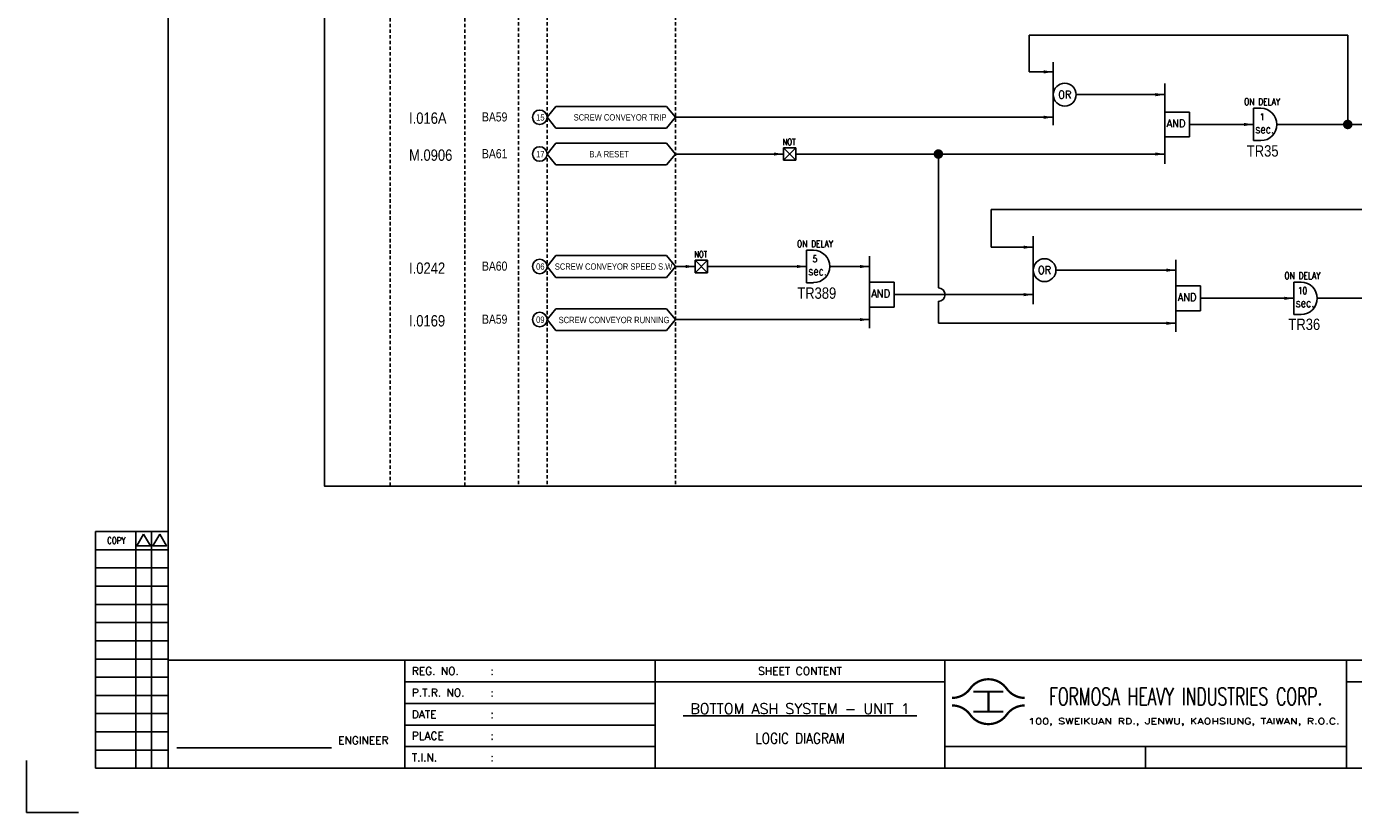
# Model space of a CAD drawing. Extents: x 2535 to 3501, y -211 to 471.
# Tile 1 of 4: x 2535 to 3121, y -211 to 136. Entities that reach past the tile are written whole.
import ezdxf
from ezdxf.enums import TextEntityAlignment as Align

# ---------------------------------------------------------------- set-up
doc = ezdxf.new("R2010")
doc.units = 0
doc.header["$MEASUREMENT"] = 0
doc.linetypes.add('HIDDEN', pattern=[4, 1.5, -1, 1.5])
doc.layers.get('0').update_dxf_attribs({"linetype": 'CONTINUOUS'})
doc.layers.get('Defpoints').update_dxf_attribs({"linetype": 'CONTINUOUS'})
for name, color, linetype in [('CON', 4, 'CONTINUOUS'), ('DCS', 7, 'CONTINUOUS'), ('DIM', 3, 'CONTINUOUS'), ('HID', 2, 'HIDDEN'), ('TEXT', 7, 'CONTINUOUS'), ('圖框CON', 4, 'CONTINUOUS'), ('圖框DIM', 3, 'CONTINUOUS'), ('框線', 6, 'CONTINUOUS')]:
    doc.layers.add(name, color=color, linetype=linetype)
doc.styles.add('E4', font='simplex.shx', dxfattribs={"height": 4})
doc.styles.add('ROMANS', font='romans', dxfattribs={"width": 0.8})
doc.styles.add('style3', font='ARIALN.TTF')

# ---------------------------------------------------------------- blocks, each defined once
blk = doc.blocks.new('LEADER')
at = {"layer": 'CON'}
blk.add_solid([(0.85, -0.57), (0.85, -1.57), (3.85, -1.07)], dxfattribs=at)
blk = doc.blocks.new('Sht_Cont_T3')
at = {"layer": 'TEXT', "color": 3, "linetype": 'Continuous', "style": 'E4'}
for tag, p in [('$SHT_CONT_L1$', (55.63, 24.91)), ('$SHT_CONT_L2$', (55.63, 16.61)), ('$SHT_CONT_L3$', (55.63, 8.3))]:
    blk.add_attdef(tag, text='', height=4, dxfattribs=at).set_placement(p, align=Align.MIDDLE)
blk = doc.blocks.new('1')
at = {"ltscale": 500, "const_width": 0.99}
blk.add_lwpolyline([(1686.83, 57.65, -0.241531), (1678.79, 61.78, 0.512989), (1662.7, 61.78, -0.241531), (1654.66, 57.65, -0.241531)], format="xyb", dxfattribs=at)
for points in [[(1664.14, 60.4), (1677.35, 60.4)], [(1670.74, 60.4), (1670.74, 51.6)], [(1664.14, 51.6), (1677.35, 51.6)]]:
    blk.add_lwpolyline(points, dxfattribs=at)
at = {"const_width": 0.99}
blk.add_lwpolyline([(1686.83, 54.35, 0.241531), (1678.79, 50.22, -0.512989), (1662.7, 50.22, 0.241531), (1654.66, 54.35, 0.241531)], format="xyb", dxfattribs=at)
at = {"layer": 'CON'}
for points in [[(1523.67, 26.6), (1523.67, 74.29)], [(1651.45, 26.6), (1651.45, 74.29)]]:
    blk.add_lwpolyline(points, dxfattribs=at)
at = {"layer": 'CON', "ltscale": 500}
for points in [[(1523.67, 64.75), (1413.11, 64.75)], [(1651.45, 64.75), (1523.67, 64.75)], [(1523.67, 55.22), (1413.11, 55.22)], [(1523.67, 45.69), (1413.11, 45.69)], [(1523.67, 36.15), (1413.11, 36.15)]]:
    blk.add_lwpolyline(points, dxfattribs=at)
at = {"layer": 'Defpoints'}
blk.add_lwpolyline([(1268.99, 7.08), (1246.02, 7.08), (1246.02, 30.05)], dxfattribs=at)
at = {"layer": 'DIM'}
for p, q in [((1276.46, 131.12), (1276.46, 26.6)), ((1276.46, 131.12), (1308.62, 131.12)), ((1294.26, 26.6), (1294.26, 131.12)), ((1301.15, 26.6), (1301.15, 131.12)), ((1276.46, 123.08), (1308.62, 123.08)), ((1276.46, 115.04), (1308.62, 115.04)), ((1276.46, 107), (1308.62, 107)), ((1276.46, 98.96), (1308.62, 98.96)), ((1276.46, 90.92), (1308.62, 90.92)), ((1276.46, 82.88), (1308.62, 82.88)), ((1276.46, 74.84), (1308.62, 74.84)), ((1276.46, 66.8), (1308.62, 66.8)), ((1276.46, 58.76), (1308.62, 58.76)), ((1276.46, 50.72), (1308.62, 50.72)), ((1276.46, 42.68), (1308.62, 42.68)), ((1276.46, 34.64), (1308.62, 34.64)), ((1276.46, 26.6), (1308.62, 26.6))]:
    blk.add_line(p, q, dxfattribs=at)
for points in [[(1297.7, 129.98), (1294.72, 124.81), (1300.69, 124.81)], [(1304.83, 129.98), (1301.84, 124.81), (1307.81, 124.81)]]:
    blk.add_lwpolyline(points, close=True, dxfattribs=at)
at = {"layer": '圖框CON'}
blk.add_line((1740.17, 36.15), (1740.17, 26.6), dxfattribs=at)
for points in [[(1413.11, 26.6), (1413.11, 74.29)], [(1828.89, 26.6), (1828.89, 74.29)], [(2048.1, 64.75), (1828.89, 64.75)], [(1828.89, 36.15), (1802.67, 36.15), (1651.45, 36.15)]]:
    blk.add_lwpolyline(points, dxfattribs=at)
at = {"layer": '圖框DIM'}
blk.add_line((1312.36, 35.55), (1380.65, 35.55), dxfattribs=at)
at = {"layer": '框線'}
for p, q in [((1308.62, 669.81), (1308.62, 26.6)), ((2181.53, 74.29), (1308.62, 74.29)), ((2181.53, 26.6), (1308.62, 26.6))]:
    blk.add_line(p, q, dxfattribs=at)
at = {"color": 90, "ltscale": 500, "style": 'ROMANS', "width": 0.65}
blk.add_text('FORMOSA HEAVY INDUSTRIES CORP.', height=7.7366, dxfattribs=at).set_placement((1757.9, 58.28), align=Align.MIDDLE)
at = {"layer": 'DIM', "style": 'ROMANS', "width": 0.8}
blk.add_text('COPY', height=2.871, dxfattribs=at).set_placement((1285.64, 127.16), align=Align.MIDDLE)
at = {"layer": 'HID', "ltscale": 500, "style": 'ROMANS'}
for s, height, p in [('REG. NO.', 3.446, (1416.1, 69.52)), (':', 3.45, (1450.9, 69.52)), ('P.T.R. NO.', 3.446, (1416.1, 59.99)), (':', 3.45, (1450.9, 59.99)), ('DATE', 3.446, (1416.1, 50.45)), (':', 3.45, (1450.9, 50.45)), ('PLACE', 3.446, (1416.1, 40.92)), (':', 3.45, (1450.9, 40.92)), ('T.I.N.', 3.446, (1416.1, 31.37)), (':', 3.45, (1450.9, 31.39))]:
    blk.add_text(s, height=height, dxfattribs=at).set_placement(p, align=Align.MIDDLE_LEFT)
blk.add_text('SHEET CONTENT', height=3.4457, dxfattribs=at).set_placement((1587.56, 69.52), align=Align.MIDDLE)
at = {"layer": 'HID', "style": 'ROMANS', "width": 1.216198}
blk.add_text('100, SWEIKUAN RD., JENWU, KAOHSIUNG, TAIWAN, R.O.C.', height=2.5897, dxfattribs=at).set_placement((1688.31, 46.06), (1825.84, 46.06), align=Align.FIT)
at = {"layer": 'HID', "style": 'ROMANS'}
blk.add_text('ENGINEER', height=3.446, dxfattribs=at).set_placement((1394.71, 37.18), align=Align.CENTER)

msp = doc.modelspace()

# ---------------------------------------------------------------- linework, layer by layer
at = {"layer": 'CON'}
for p, q in [((2977.79, 115.97), (2977.79, 132.23)), ((2977.79, 132.23), (3118.46, 132.23)), ((3118.46, 132.23), (3118.46, 92.76)), ((2988.46, 115.97), (2977.79, 115.97)), ((2998.54, 105.92), (3037.71, 105.92)), ((2821.61, 95.92), (2988.46, 95.92)), ((3048.57, 92.76), (3076.88, 92.76)), ((3087.2, 92.76), (3266.81, 92.76)), ((2869.28, 79.7), (2821.61, 79.7)), ((2869.28, 79.7), (2821.61, 79.7)), ((3037.71, 79.7), (2874.74, 79.7)), ((2937.7, 79.7), (2937.7, 20.55)), ((2961.05, 38.57), (2961.05, 55.14)), ((2961.05, 55.14), (3144.09, 55.14)), ((2979.54, 38.57), (2961.05, 38.57)), ((2821.61, 30.04), (2830.25, 30.04)), ((2835.71, 30.04), (2867.94, 30.04)), ((2879.44, 30.04), (2867.94, 30.04)), ((2907.28, 30.04), (2889.76, 30.04)), ((2989.62, 28.42), (3042.62, 28.42)), ((2918.14, 17.6), (2979.54, 17.6)), ((2937.7, 14.66), (2937.7, 4.97)), ((3053.48, 15.99), (3094.68, 15.99)), ((3105, 15.99), (3266.81, 15.99)), ((2907.28, 6.59), (2821.61, 6.59)), ((3042.62, 4.97), (2937.7, 4.97))]:
    msp.add_line(p, q, dxfattribs=at)
at = {"layer": 'CON', "color": 6}
for p, q in [((2988.46, 120.26), (2988.46, 92.38)), ((3037.71, 110.85), (3037.71, 75.44)), ((2764.91, 95.92), (2768.81, 100.74)), ((2817.71, 100.74), (2768.81, 100.74)), ((2821.61, 95.92), (2817.71, 100.74)), ((3076.88, 99.9), (3076.88, 85.61)), ((3076.88, 99.9), (3080.05, 99.9)), ((2764.91, 95.92), (2768.81, 91.11)), ((2821.61, 95.92), (2817.71, 91.11)), ((3037.71, 87.28), (3037.71, 98.24)), ((3048.57, 98.24), (3037.71, 98.24)), ((3048.57, 87.28), (3048.57, 98.24)), ((2768.81, 91.11), (2817.71, 91.11)), ((2764.91, 79.7), (2768.81, 84.51)), ((2817.71, 84.51), (2768.81, 84.51)), ((2821.61, 79.7), (2817.71, 84.51)), ((2869.28, 82.43), (2874.74, 82.43)), ((2869.28, 82.43), (2874.74, 76.97)), ((2874.74, 82.43), (2869.28, 76.97)), ((2869.28, 76.97), (2869.28, 82.43)), ((2874.74, 76.97), (2874.74, 82.43)), ((3048.57, 87.28), (3037.71, 87.28)), ((3076.88, 85.61), (3080.05, 85.61)), ((2764.91, 79.7), (2768.81, 74.88)), ((2821.61, 79.7), (2817.71, 74.88)), ((2874.74, 76.97), (2869.28, 76.97)), ((2768.81, 74.88), (2817.71, 74.88)), ((2979.54, 43.5), (2979.54, 13.34)), ((2879.44, 37.18), (2879.44, 22.89)), ((2879.44, 37.18), (2882.61, 37.18)), ((2764.91, 30.04), (2768.81, 34.85)), ((2764.91, 30.04), (2768.81, 25.22)), ((2817.71, 34.85), (2768.81, 34.85)), ((2821.61, 30.04), (2817.71, 34.85)), ((2821.61, 30.04), (2817.71, 25.22)), ((2830.25, 27.31), (2830.25, 32.77)), ((2835.71, 32.77), (2830.25, 27.31)), ((2830.25, 32.77), (2835.71, 27.31)), ((2830.25, 32.77), (2835.71, 32.77)), ((2835.71, 32.77), (2835.71, 27.31)), ((2907.28, 34.54), (2907.28, 2.8)), ((3042.62, 32.92), (3042.62, 1.18)), ((2768.81, 25.22), (2817.71, 25.22)), ((2835.71, 27.31), (2830.25, 27.31)), ((2879.44, 22.89), (2882.61, 22.89)), ((2907.28, 12.12), (2907.28, 23.08)), ((2918.14, 23.08), (2907.28, 23.08)), ((2918.14, 12.12), (2918.14, 23.08)), ((3042.62, 10.51), (3042.62, 21.47)), ((3053.48, 21.47), (3042.62, 21.47)), ((3053.48, 10.51), (3053.48, 21.47)), ((3094.68, 23.13), (3094.68, 8.84)), ((3094.68, 23.13), (3097.85, 23.13)), ((2918.14, 12.12), (2907.28, 12.12)), ((2764.91, 6.59), (2768.81, 11.41)), ((2764.91, 6.59), (2768.81, 1.77)), ((2817.71, 11.41), (2768.81, 11.41)), ((2821.61, 6.59), (2817.71, 11.41)), ((2821.61, 6.59), (2817.71, 1.77)), ((3053.48, 10.51), (3042.62, 10.51)), ((3094.68, 8.84), (3097.85, 8.84)), ((2768.81, 1.77), (2817.71, 1.77))]:
    msp.add_line(p, q, dxfattribs=at)
at = {"layer": 'CON'}
msp.add_lwpolyline([(2666.56, 432.9), (3380.56, 432.9), (3380.56, -66.9), (2666.56, -66.9)], close=True, dxfattribs=at)
at = {"layer": 'CON', "const_width": 2.1}
for points in [[(3117.41, 92.76, 1), (3119.51, 92.76, 1)], [(2936.65, 79.7, 1), (2938.75, 79.7, 1)]]:
    msp.add_lwpolyline(points, format="xyb", close=True, dxfattribs=at)
at = {"layer": 'CON', "color": 6}
for centre in [(2993.5, 105.92), (2984.58, 28.42)]:
    msp.add_circle(centre, 5.04, dxfattribs=at)
at = {"layer": 'CON'}
for centre in [(2761.69, 95.92), (2761.69, 79.7), (2761.69, 30.04), (2761.69, 6.59)]:
    msp.add_circle(centre, 3.21, dxfattribs=at)
at = {"layer": 'CON', "color": 6}
for centre in [(3080.05, 92.76), (2882.61, 30.04), (3097.85, 15.99)]:
    msp.add_arc(centre, 7.14, 270, 90, dxfattribs=at)
at = {"layer": 'CON'}
msp.add_arc((2937.7, 17.6), 2.95, 270, 90, dxfattribs=at)
at = {"layer": 'HID'}
for p, q in [((2695.61, 432.2), (2695.61, -66.9)), ((2728.53, 432.2), (2728.53, -66.9)), ((2752.25, 432.9), (2752.25, -66.92)), ((2764.91, 432.9), (2764.91, -66.92)), ((2821.61, 432.9), (2821.61, -66.9))]:
    msp.add_line(p, q, dxfattribs=at)

# ---------------------------------------------------------------- block references
msp.add_blockref('1', (1289.04, -218.13))
at = {"layer": 'CON', "xscale": 1.4, "yscale": 1.4, "zscale": 1.4}
for p in [(2983.07, 117.46), (3032.32, 107.41), (2983.07, 97.42), (3071.49, 94.25), (2863.89, 81.19), (3032.32, 81.19), (2974.15, 40.06), (2824.86, 31.53), (2874.05, 31.53), (2901.89, 31.53), (3037.23, 29.91), (2974.15, 19.1), (3089.29, 17.48), (2901.89, 8.08), (3037.23, 6.47)]:
    msp.add_blockref('LEADER', p, dxfattribs=at)
at = {"layer": 'TEXT', "color": 0}
ref = msp.add_blockref('Sht_Cont_T3', (2812.72, -191.53), dxfattribs=dict(at, xscale=1.148576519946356, yscale=1.148576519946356, zscale=1.148576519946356))
ref.add_attrib('$SHT_CONT_L1$', '%%U BOTTOM ASH SYSTEM - UNIT 1 ', dxfattribs={"color": 3, "linetype": 'Continuous', "height": 4.5943, "style": 'E4'}).set_placement((2876.61, -162.91), align=Align.TOP_CENTER)
ref.add_attrib('$SHT_CONT_L3$', 'LOGIC DIAGRAM', dxfattribs={"color": 3, "linetype": 'Continuous', "height": 4.5943, "style": 'E4', "width": 0.85}).set_placement((2876.61, -181.99), align=Align.BOTTOM_CENTER)

# ---------------------------------------------------------------- texts
at = {"layer": 'CON', "style": 'ROMANS'}
for s, height, width, p in [('OR', 3.5, 0.9, (2993.5, 105.92)), ('1', 3.02, 0.8, (3080.67, 96.13)), ('sec.', 3.78, 0.8, (3081.78, 90.75)), ('5', 3.02, 0.8, (2883.23, 33.41)), ('sec.', 3.78, 0.8, (2884.34, 28.03)), ('OR', 3.5, 0.9, (2984.58, 28.42)), ('10', 3.024, 0.8, (3098.47, 19.36)), ('sec.', 3.78, 0.8, (3099.58, 13.98))]:
    msp.add_text(s, height=height, dxfattribs=dict(at, width=width)).set_placement(p, align=Align.MIDDLE)
for s, height, width, p in [('ON DELAY', 3.024, 0.8, (3072.71, 100.36)), ('AND', 3.5, 0.9, (3038.5, 90.44)), ('NOT', 2.8, 0.8, (2868.88, 82.82)), ('ON DELAY', 3.024, 0.8, (2875.27, 37.64)), ('NOT', 2.8, 0.8, (2829.85, 33.16)), ('ON DELAY', 3.024, 0.8, (3090.51, 23.59)), ('AND', 3.5, 0.9, (2908.07, 15.29)), ('AND', 3.5, 0.9, (3043.41, 13.67))]:
    msp.add_text(s, height=height, dxfattribs=dict(at, width=width)).set_placement(p, align=Align.BOTTOM_LEFT)
at = {"layer": 'CON', "style": 'style3'}
for s, p in [('BA59', (2736.17, 96.1)), ('BA61', (2736.17, 79.87)), ('BA60', (2736.17, 30.22)), ('BA59', (2736.17, 6.77))]:
    msp.add_text(s, height=4, dxfattribs=at).set_placement(p, align=Align.MIDDLE_LEFT)
for s, p in [('15', (2760.08, 93.64)), ('SCREW CONVEYOR TRIP', (2776.66, 93.65)), ('17', (2760.08, 77.41)), ('B.A RESET', (2783.61, 77.42)), ('06', (2760.08, 27.76)), ('SCREW CONVEYOR SPEED S.W.', (2768.34, 27.76)), ('09', (2760.08, 4.31)), ('SCREW CONVEYOR RUNNING', (2770.02, 4.18))]:
    msp.add_text(s, height=2.8, dxfattribs=at).set_placement(p, align=Align.BOTTOM_LEFT)
at = {"layer": 'DCS', "linetype": 'ByBlock', "style": 'style3'}
for s, p in [('I.016A', (2703.98, 93.05)), ('TR35', (3073.91, 78.57)), ('M.0906', (2703.98, 76.72)), ('I.0242', (2703.98, 26.8)), ('TR389', (2875.41, 15.79)), ('I.0169', (2703.98, 3.56)), ('TR36', (3092.28, 2.01))]:
    msp.add_text(s, height=5, dxfattribs=at).set_placement(p)

doc.saveas('drawing.dxf')
